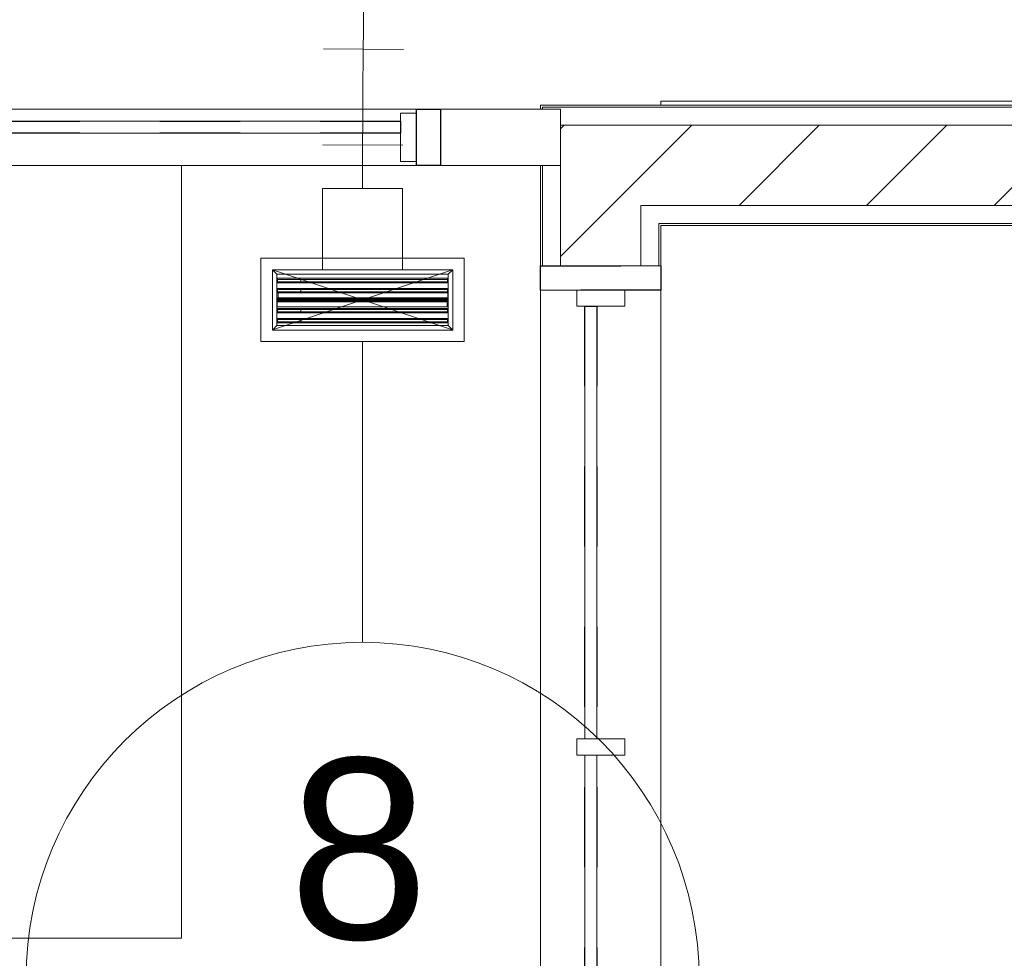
# Model space of a CAD drawing. Header units: metres. Extents: x 2.9 to 42.3, y -72.9 to -49.3.
# Tile 107 of 256: x 16.8 to 18, y -71.1 to -69.9. Entities that reach past the tile are written whole.
import ezdxf

# ---------------------------------------------------------------- set-up
doc = ezdxf.new("R2010")
doc.units = ezdxf.units.M
for name, pattern in [('Oculto 1_5', [0.0022, 0.0015, -0.0007]), ('Traço', [0.006, 0.003, -0.003]), ('Traço_2_', [0.006, 0.003, -0.003])]:
    doc.linetypes.add(name, pattern=pattern)
for name, color, linetype, lineweight in [('A-DETL', 7, 'Oculto 1_5', 18), ('A-FLOR', 7, 'Continuous', 18), ('A-GLAZ', 7, 'Continuous', 18), ('A-WALL', 7, 'Continuous', 18), ('A-WALL-PATT', 7, 'Continuous', 18), ('FLEXIVEIS', 7, 'Continuous', 18), ('G-IMPT', 7, 'Continuous', 18), ('I-WALL', 7, 'Continuous', 18), ('M-HVAC-DUCT', 7, 'Continuous', 18), ('M-HVAC-DUCT-CNTR', 7, 'Continuous', 18)]:
    doc.layers.add(name, color=color, linetype=linetype, lineweight=lineweight)
doc.layers.add('A-GLAZ-HDLN', color=7, linetype='Traço', lineweight=25, true_color=0x00007f)
doc.layers.add('M-HVAC-CDFF-IDEN', color=1, linetype='Continuous', lineweight=9, true_color=0xff0000)
doc.styles.add('Arial_2', font='arial.ttf', dxfattribs={"height": 0.225})
pattern_1 = [(50, (21.555, -62.929), (0.546555, -0.047815), [0.05715, -0.62865]), (355, (21.555, -62.929), (-0.105728, 0.573166), [0.04572, -0.50292]), (100.451, (21.601, -62.933), (0.440828, 0.52535), [0.04857, -0.53427]), (46.184, (21.555, -62.776), (0.813237, -0.12613), [0.08573, -0.94298]), (96.636, (21.623, -62.787), (0.71221, 0.74229), [0.07286, -0.80141]), (351.184, (21.555, -62.776), (0.71222, 0.742274), [0.06858, -0.75438]), (21, (21.631, -62.814), (0.454846, -0.306795), [0.05715, -0.62865]), (326, (21.631, -62.814), (0.185405, 0.55256), [0.04572, -0.50292]), (71.451, (21.669, -62.84), (0.64025, 0.245763), [0.04857, -0.53427]), (37.5, (21.555, -62.929), (0.009261, 0.253667), [0.02515, -0.47168, 0.02515, -0.48539, -0.50482]), (37.5, (21.555, -62.929), (0.009261, 0.253667), [-1.007, 0.02515, -0.47968]), (7.5, (21.555, -62.929), (0.200456, 0.300546), [0.02515, -0.26594, 0.02515, -0.46025, -0.1924]), (7.5, (21.555, -62.929), (0.200456, 0.300546), [-0.77648, 0.02515, -0.16726]), (327.5, (21.385, -62.929), (0.406768, -0.017188), [0.02515, -0.16535, 0.02515, -0.56921, -0.78867]), (327.5, (21.385, -62.929), (0.406768, -0.017188), [-0.78486, 0.02515, -0.76352]), (317.5, (21.309, -62.929), (0.444383, 0.07628), [0.02515, -0.2225, 0.02515, -0.36957, -0.56007]), (317.5, (21.309, -62.929), (0.444383, 0.07628), [-0.64237, 0.02515, -0.53492])]
pattern_2 = [(45, (21.555, -62.929), (-0.0795495, 0.0795495), [])]

# ---------------------------------------------------------------- blocks, each defined once
blk = doc.blocks.new('JANELA1 - Paineis _2x1_ 1_20 x _1 2-7881231-2PAV')
at = {"layer": 'A-GLAZ', "color": 253, "true_color": 0xaaaaaa}
for p, q in [((-0.57, 0.075), (-0.6, 0.075)), ((-0.6, 0.075), (-0.6, -0.075)), ((-0.57, 0.03), (-0.57, 0.075)), ((-0.57, 0.075), (0.57, 0.075)), ((0.6, 0.075), (0.57, 0.075)), ((0.57, 0.075), (0.57, 0.03)), ((0.6, -0.075), (0.6, 0.075)), ((-0.55, 0.03), (-0.57, 0.03)), ((-0.57, 0.03), (-0.57, -0.03)), ((-0.55, -0.03), (-0.55, 0.03)), ((0.01, 0.03), (-0.01, 0.03)), ((-0.01, 0.03), (-0.01, -0.03)), ((0.01, -0.03), (0.01, 0.03)), ((0.57, 0.03), (0.55, 0.03)), ((0.55, 0.03), (0.55, -0.03)), ((0.57, -0.03), (0.57, 0.03)), ((-0.01, -0.005), (-0.55, -0.005)), ((0.55, -0.005), (0.01, -0.005)), ((-0.55, -0.02), (-0.01, -0.02)), ((0.01, -0.02), (0.55, -0.02)), ((-0.57, -0.03), (-0.55, -0.03)), ((-0.57, -0.075), (-0.57, -0.03)), ((-0.01, -0.03), (0.01, -0.03)), ((0.55, -0.03), (0.57, -0.03)), ((0.57, -0.03), (0.57, -0.075)), ((-0.6, -0.075), (-0.57, -0.075)), ((0.57, -0.075), (-0.57, -0.075)), ((0.57, -0.075), (0.6, -0.075))]:
    blk.add_line(p, q, dxfattribs=at)
at = {"layer": 'A-GLAZ-HDLN', "color": 9, "linetype": 'Traço_2_', "true_color": 0xaaaad4}
for p, q in [((-0.6, -0.075), (-0.6, 0.075)), ((-0.6, 0.075), (-0.57, 0.075)), ((-0.57, 0.075), (-0.57, -0.075)), ((0.57, -0.075), (0.57, 0.075)), ((0.57, 0.075), (0.6, 0.075)), ((0.6, 0.075), (0.6, -0.075)), ((-0.55, -0.02), (-0.55, -0.005)), ((-0.55, -0.005), (0.55, -0.005)), ((0.55, -0.005), (0.55, -0.02)), ((0.55, -0.02), (-0.55, -0.02)), ((-0.57, -0.075), (-0.6, -0.075)), ((0.6, -0.075), (0.57, -0.075))]:
    blk.add_line(p, q, dxfattribs=at)
blk = doc.blocks.new('JANELA1 - Paineis _2x1_ 2 x 1_00-7022496-2PAV')
at = {"layer": 'A-GLAZ', "color": 253, "true_color": 0xaaaaaa}
for p, q in [((-0.97, 0.035), (-1, 0.035)), ((-1, 0.035), (-1, -0.035)), ((-0.97, 0.03), (-0.97, 0.035)), ((-0.97, 0.035), (0.97, 0.035)), ((-0.95, 0.03), (-0.97, 0.03)), ((-0.97, 0.03), (-0.97, -0.03)), ((-0.95, -0.03), (-0.95, 0.03)), ((-0.01, -0.005), (-0.95, -0.005)), ((-0.95, -0.02), (-0.01, -0.02)), ((-1, -0.035), (-0.97, -0.035)), ((-0.97, -0.03), (-0.95, -0.03)), ((-0.97, -0.035), (-0.97, -0.03)), ((0.97, -0.035), (-0.97, -0.035))]:
    blk.add_line(p, q, dxfattribs=at)
at = {"layer": 'A-GLAZ-HDLN', "color": 9, "linetype": 'Traço_2_', "true_color": 0xaaaad4}
for p, q in [((-1, -0.035), (-1, 0.035)), ((-1, 0.035), (-0.97, 0.035)), ((-0.97, 0.035), (-0.97, -0.035)), ((-0.95, -0.02), (-0.95, -0.005)), ((-0.95, -0.005), (0.95, -0.005)), ((0.95, -0.02), (-0.95, -0.02)), ((-0.97, -0.035), (-1, -0.035))]:
    blk.add_line(p, q, dxfattribs=at)
blk = doc.blocks.new('4 GRE - ESCOLA DE CINEMA E AUDIOVISUAL CINE REX R07_rvt-1-2PAV')
at = {"layer": 'A-WALL-PATT', "true_color": 0xd4d4d4}
h = blk.add_hatch(dxfattribs=at)
h.set_pattern_fill('FP_1', color=254, style=0, pattern_type=2)
h.set_pattern_definition(pattern_1)
h.paths.add_polyline_path([(17.4385, -70.0189), (19.011, -70.0189), (19.011, -70.0164), (17.436, -70.0164), (17.436, -70.0189)])
h = blk.add_hatch(dxfattribs=at)
h.set_pattern_fill('FP_1', color=254, style=0, pattern_type=2)
h.set_pattern_definition(pattern_1)
h.paths.add_polyline_path([(17.436, -71.7318), (17.4385, -71.7318), (17.4385, -71.7294), (17.436, -71.7293)])
h.paths.add_polyline_path([(17.436, -71.5944), (17.4385, -71.5944), (17.4385, -71.4169), (17.436, -71.4169), (17.436, -71.5919)])
h.paths.add_polyline_path([(17.436, -70.2169), (17.4385, -70.2169), (17.4385, -70.0914), (17.436, -70.0914), (17.436, -70.1664)])
h.paths.add_polyline_path([(17.436, -70.0214), (17.4385, -70.0214), (17.4385, -70.0189), (17.436, -70.0189)])
h = blk.add_hatch(dxfattribs=at)
h.set_pattern_fill('FP_2', color=254, style=0, pattern_type=2)
h.set_pattern_definition(pattern_2)
h.paths.add_polyline_path([(17.6631, -70.1414), (19.011, -70.1414), (19.011, -70.0414), (17.461, -70.0414), (17.461, -70.1414), (17.561, -70.1414)])
h = blk.add_hatch(dxfattribs=at)
h.set_pattern_fill('FP_2', color=254, style=0, pattern_type=2)
h.set_pattern_definition(pattern_2)
h.paths.add_polyline_path([(17.461, -71.8181), (17.561, -71.8181), (17.561, -71.4169), (17.461, -71.4169), (17.461, -71.8168)])
h.paths.add_polyline_path([(17.561, -70.2169), (17.561, -70.1414), (17.461, -70.1414), (17.461, -70.2169), (17.5575, -70.2169)])
h = blk.add_hatch(dxfattribs=at)
h.set_pattern_fill('FP_1', color=254, style=0, pattern_type=2)
h.set_pattern_definition(pattern_1)
h.paths.add_polyline_path([(17.586, -71.7931), (17.586, -71.4169), (17.5835, -71.4169), (17.5835, -71.7931)])
h.paths.add_polyline_path([(17.586, -70.2169), (17.586, -70.1664), (17.5835, -70.1664), (17.5836, -70.2169)])
at = {"layer": 'A-FLOR', "color": 253, "true_color": 0xaaaaaa}
for p, q in [((17.586, -70.0164), (17.586, -70.0114)), ((17.586, -70.0114), (18.936, -70.0114)), ((16.9877, -70.0914), (16.9877, -71.0552)), ((16.9877, -71.0552), (13.7857, -71.0552))]:
    blk.add_line(p, q, dxfattribs=at)
at = {"layer": 'A-WALL', "color": 253, "true_color": 0xaaaaaa}
for p, q in [((19.011, -70.0164), (17.436, -70.0164)), ((17.436, -70.0164), (17.436, -70.0189)), ((17.436, -70.0189), (17.436, -70.0214)), ((17.4385, -70.0214), (17.436, -70.0214)), ((17.4385, -70.0214), (17.4385, -70.0189)), ((17.461, -70.0189), (17.4385, -70.0189)), ((17.461, -70.0214), (17.4385, -70.0214)), ((19.011, -70.0189), (17.461, -70.0189)), ((17.461, -70.0214), (17.461, -70.0414)), ((17.461, -70.0414), (17.461, -70.0914)), ((19.011, -70.0414), (17.461, -70.0414)), ((17.4385, -70.0914), (17.436, -70.0914)), ((17.436, -70.0914), (17.436, -70.1664)), ((17.4385, -70.1664), (17.4385, -70.0914)), ((17.461, -70.0914), (17.4385, -70.0914)), ((17.461, -70.1414), (17.461, -70.0914)), ((17.461, -70.1664), (17.461, -70.1414)), ((17.561, -70.1639), (17.561, -70.1414)), ((19.011, -70.1414), (17.561, -70.1414)), ((17.436, -70.1664), (17.436, -70.2169)), ((17.4385, -70.2169), (17.4385, -70.1664)), ((17.461, -70.2169), (17.461, -70.1664)), ((17.561, -70.1664), (17.561, -70.1639)), ((17.561, -70.2169), (17.561, -70.1664)), ((17.5835, -70.1664), (17.5835, -70.1639)), ((19.011, -70.1639), (17.5835, -70.1639)), ((17.5835, -70.2169), (17.5835, -70.1664)), ((17.586, -70.2169), (17.586, -70.1664)), ((17.586, -70.1664), (19.011, -70.1664))]:
    blk.add_line(p, q, dxfattribs=at)
at = {"layer": 'I-WALL', "color": 253, "true_color": 0xaaaaaa}
for p, q in [((17.436, -70.0214), (17.311, -70.0214)), ((17.311, -70.0914), (17.436, -70.0914))]:
    blk.add_line(p, q, dxfattribs=at)
at = {"layer": 'A-GLAZ', "color": 253, "lineweight": 18, "true_color": 0xaaaaaa}
for name, p, rotation in [('JANELA1 - Paineis _2x1_ 2 x 1_00-7022496-2PAV', (16.311, -70.0564), 180), ('JANELA1 - Paineis _2x1_ 1_20 x _1 2-7881231-2PAV', (17.511, -70.8169), 269.9999999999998)]:
    blk.add_blockref(name, p, dxfattribs=dict(at, rotation=rotation))
blk = doc.blocks.new('M_Tampa retangular - Padrão-945500-2PAV')
at = {"layer": 'M-HVAC-DUCT', "color": 96, "true_color": 0x008000}
for p, q in [((17.3263, -70.2218), (17.1013, -70.2218)), ((17.1013, -70.2218), (17.1013, -70.2968)), ((17.3263, -70.2968), (17.3263, -70.2218)), ((17.1013, -70.2968), (17.3263, -70.2968))]:
    blk.add_line(p, q, dxfattribs=at)
blk = doc.blocks.new('M_Encaixe de duto redondo - Padrão-945521-2PAV')
at = {"layer": 'M-HVAC-DUCT', "color": 96, "true_color": 0x008000}
for p, q in [((17.1638, -70.1202), (17.1638, -70.2218)), ((17.2138, -70.1202), (17.1638, -70.1202)), ((17.2638, -70.1202), (17.2138, -70.1202)), ((17.2638, -70.2218), (17.2638, -70.1202))]:
    blk.add_line(p, q, dxfattribs=at)
blk = doc.blocks.new('AH-0-AG 225x75 - TROX_AH-0-AG_225x75_dxf_QMODEL_916299a9_f66b_46ba_af9d_4a70e7dbf2f8-898152-2PAV')
at = {"layer": 'A-DETL', "color": 1, "linetype": 'Continuous', "true_color": 0xff0000}
for p, q in [((-0.127, -0.052), (-0.127, 0.052)), ((-0.127, 0.052), (0.127, 0.052)), ((0.127, -0.052), (0.127, 0.052)), ((-0.1125, 0.0375), (-0.107, 0.032)), ((-0.1125, -0.0375), (-0.1125, 0.0375)), ((-0.1125, 0.0375), (-0.107, 0.032)), ((0.1125, 0.0375), (0.107, 0.032)), ((0.1125, 0.0375), (0.107, 0.032)), ((0.1125, -0.0375), (0.1125, 0.0375)), ((-0.107, -0.032), (-0.107, 0.032)), ((-0.107, -0.032), (-0.107, 0.032)), ((-0.107, 0.032), (0.107, 0.032)), ((-0.106, 0.027), (-0.106, 0.0257)), ((0.106, 0.027), (-0.106, 0.027)), ((-0.106, 0.0257), (-0.106, 0.0227)), ((-0.106, 0.0257), (0.106, 0.0257)), ((-0.077, 0.0257), (-0.077, 0.0227)), ((0.106, 0.027), (0.106, 0.0257)), ((0.106, 0.0257), (0.106, 0.0227)), ((0.107, -0.032), (0.107, 0.032)), ((0.107, -0.032), (0.107, 0.032)), ((-0.106, 0.0215), (-0.106, 0.0227)), ((-0.106, 0.0227), (0.106, 0.0227)), ((-0.106, 0.0215), (0.106, 0.0215)), ((-0.106, 0.0145), (-0.106, 0.0132)), ((0.106, 0.0145), (-0.106, 0.0145)), ((-0.106, 0.0132), (-0.106, 0.0103)), ((-0.106, 0.0132), (0.106, 0.0132)), ((-0.077, 0.0132), (-0.077, 0.0103)), ((0.106, 0.0215), (0.106, 0.0227)), ((0.106, 0.0145), (0.106, 0.0132)), ((0.106, 0.0132), (0.106, 0.0103)), ((-0.1065, 0.0025), (-0.1065, 0.0025)), ((-0.1065, 0.0025), (-0.1065, 0.0023)), ((0.1065, 0.0025), (-0.1065, 0.0025)), ((0.1065, 0.0025), (-0.1065, 0.0025)), ((-0.1065, 0.0023), (-0.1065, 0.0021)), ((0.1065, 0.0023), (-0.1065, 0.0023)), ((-0.1065, 0.0021), (-0.1065, 0.0018)), ((0.1065, 0.0021), (-0.1065, 0.0021)), ((-0.1065, 0.0018), (-0.1065, 0.0014)), ((0.1065, 0.0018), (-0.1065, 0.0018)), ((-0.1065, 0.0014), (-0.1065, 0.001)), ((0.1065, 0.0014), (-0.1065, 0.0014)), ((-0.1065, 0.001), (-0.1065, 0.0005)), ((0.1065, 0.001), (-0.1065, 0.001)), ((-0.1065, 0.0005), (-0.1065, 0)), ((0.1065, 0.0005), (-0.1065, 0.0005)), ((-0.1065, 0), (-0.1065, -0.0005)), ((0.1065, 0), (-0.1065, 0)), ((-0.106, 0.009), (-0.106, 0.0103)), ((-0.106, 0.0103), (0.106, 0.0103)), ((-0.106, 0.009), (0.106, 0.009)), ((-0.1055, 0.0087), (0.1065, 0.0087)), ((-0.1055, 0.0087), (-0.1055, 0.0023)), ((0.106, 0.009), (0.106, 0.0103)), ((0.1065, 0.0087), (0.1065, 0.0023)), ((0.1065, 0.0025), (0.1065, 0.0025)), ((0.1065, 0.0025), (0.1065, 0.0023)), ((0.1065, 0.0023), (0.1065, 0.0021)), ((0.1065, 0.0021), (0.1065, 0.0018)), ((0.1065, 0.0018), (0.1065, 0.0014)), ((0.1065, 0.0014), (0.1065, 0.001)), ((0.1065, 0.001), (0.1065, 0.0005)), ((0.1065, 0.0005), (0.1065, 0)), ((0.1065, 0), (0.1065, -0.0005)), ((-0.1065, -0.0005), (-0.1065, -0.001)), ((0.1065, -0.0005), (-0.1065, -0.0005)), ((-0.1065, -0.001), (-0.1065, -0.0014)), ((0.1065, -0.001), (-0.1065, -0.001)), ((-0.1065, -0.0014), (-0.1065, -0.0018)), ((0.1065, -0.0014), (-0.1065, -0.0014)), ((-0.1065, -0.0018), (-0.1065, -0.0021)), ((0.1065, -0.0018), (-0.1065, -0.0018)), ((-0.1065, -0.002), (0.1055, -0.002)), ((-0.1065, -0.002), (-0.1065, -0.0087)), ((0.1065, -0.0025), (-0.1065, -0.0025)), ((-0.1065, -0.0087), (0.1055, -0.0087)), ((-0.106, -0.0105), (-0.106, -0.0118)), ((0.106, -0.0105), (-0.106, -0.0105)), ((-0.106, -0.0118), (-0.106, -0.0148)), ((-0.106, -0.0118), (0.106, -0.0118)), ((-0.077, -0.0118), (-0.077, -0.0148)), ((0.1055, -0.002), (0.1055, -0.0087)), ((0.1065, -0.0021), (0.1055, -0.0021)), ((0.1065, -0.0023), (0.1055, -0.0023)), ((0.1065, -0.0025), (0.1055, -0.0025)), ((0.106, -0.0035), (0.106, -0.0023)), ((0.106, -0.0105), (0.106, -0.0118)), ((0.106, -0.0118), (0.106, -0.0148)), ((0.1065, -0.0005), (0.1065, -0.001)), ((0.1065, -0.001), (0.1065, -0.0014)), ((0.1065, -0.0014), (0.1065, -0.0018)), ((0.1065, -0.0018), (0.1065, -0.0021)), ((0.1065, -0.0021), (0.1065, -0.0023)), ((0.1065, -0.0023), (0.1065, -0.0025)), ((0.1065, -0.0025), (0.1065, -0.0025)), ((-0.106, -0.016), (-0.106, -0.0148)), ((-0.106, -0.0148), (0.106, -0.0148)), ((-0.106, -0.016), (0.106, -0.016)), ((-0.106, -0.023), (-0.106, -0.0243)), ((0.106, -0.023), (-0.106, -0.023)), ((-0.106, -0.0243), (-0.106, -0.0272)), ((-0.106, -0.0243), (0.106, -0.0243)), ((-0.077, -0.0243), (-0.077, -0.0272)), ((0.106, -0.016), (0.106, -0.0148)), ((0.106, -0.023), (0.106, -0.0243)), ((0.106, -0.0243), (0.106, -0.0272)), ((-0.107, -0.032), (-0.1125, -0.0375)), ((-0.107, -0.032), (-0.1125, -0.0375)), ((-0.107, -0.032), (0.107, -0.032)), ((-0.106, -0.0285), (-0.106, -0.0272)), ((-0.106, -0.0272), (0.106, -0.0272)), ((-0.106, -0.0285), (0.106, -0.0285)), ((0.106, -0.0285), (0.106, -0.0272)), ((0.107, -0.032), (0.1125, -0.0375)), ((0.107, -0.032), (0.1125, -0.0375)), ((-0.055, -0.0376), (0.0449, -0.0376)), ((0.0449, -0.0376), (-0.055, -0.0376)), ((-0.049, -0.0377), (-0.0512, -0.0377)), ((-0.049, -0.0377), (-0.0512, -0.0377)), ((-0.0512, -0.0377), (-0.0495, -0.0377)), ((-0.0512, -0.0377), (-0.0495, -0.0377)), ((-0.0476, -0.0377), (-0.0495, -0.0377)), ((-0.0476, -0.0377), (-0.0495, -0.0377)), ((-0.0474, -0.0377), (-0.0476, -0.0377)), ((-0.0474, -0.0377), (-0.0476, -0.0377)), ((-0.0474, -0.0377), (-0.0462, -0.0377)), ((-0.0462, -0.0377), (-0.0474, -0.0377)), ((-0.0445, -0.0377), (-0.0433, -0.0377)), ((-0.0433, -0.0377), (-0.0445, -0.0377)), ((-0.0418, -0.0377), (-0.0407, -0.0377)), ((-0.0407, -0.0377), (-0.0418, -0.0377)), ((-0.0407, -0.0377), (-0.0377, -0.0377)), ((-0.0407, -0.0377), (-0.0377, -0.0377)), ((-0.0377, -0.0377), (-0.0365, -0.0377)), ((-0.0365, -0.0377), (-0.0377, -0.0377)), ((-0.0349, -0.0377), (-0.0337, -0.0377)), ((-0.0337, -0.0377), (-0.0349, -0.0377)), ((-0.0337, -0.0377), (-0.031, -0.0377)), ((-0.0337, -0.0377), (-0.0337, -0.0377)), ((-0.031, -0.0377), (-0.0337, -0.0377)), ((-0.0337, -0.0377), (-0.0337, -0.0377)), ((-0.031, -0.0377), (-0.031, -0.0377)), ((-0.031, -0.0377), (-0.031, -0.0377)), ((-0.0299, -0.0377), (-0.031, -0.0377)), ((-0.031, -0.0377), (-0.0299, -0.0377)), ((-0.0283, -0.0377), (-0.0277, -0.0377)), ((-0.0283, -0.0377), (-0.0283, -0.0377)), ((-0.0277, -0.0377), (-0.0283, -0.0377)), ((-0.0283, -0.0377), (-0.0283, -0.0377)), ((-0.0283, -0.0377), (-0.028, -0.0377)), ((-0.0283, -0.0377), (-0.028, -0.0377)), ((-0.0276, -0.0377), (-0.028, -0.0377)), ((-0.0276, -0.0377), (-0.028, -0.0377)), ((-0.0277, -0.0377), (-0.0271, -0.0377)), ((-0.0271, -0.0377), (-0.0277, -0.0377)), ((-0.0276, -0.0377), (-0.0272, -0.0377)), ((-0.0272, -0.0377), (-0.0276, -0.0377)), ((-0.0272, -0.0377), (-0.0269, -0.0377)), ((-0.0269, -0.0377), (-0.0272, -0.0377)), ((-0.0271, -0.0377), (-0.0265, -0.0377)), ((-0.0265, -0.0377), (-0.0271, -0.0377)), ((-0.0269, -0.0377), (-0.0265, -0.0377)), ((-0.0265, -0.0377), (-0.0269, -0.0377)), ((-0.0265, -0.0377), (-0.0262, -0.0377)), ((-0.0265, -0.0377), (-0.0259, -0.0377)), ((-0.0259, -0.0377), (-0.0265, -0.0377)), ((-0.0262, -0.0377), (-0.0265, -0.0377)), ((-0.0262, -0.0377), (-0.0258, -0.0377)), ((-0.0258, -0.0377), (-0.0262, -0.0377)), ((-0.0259, -0.0377), (-0.0253, -0.0377)), ((-0.0253, -0.0377), (-0.0259, -0.0377)), ((-0.0258, -0.0377), (-0.0255, -0.0377)), ((-0.0255, -0.0377), (-0.0258, -0.0377)), ((-0.0255, -0.0377), (-0.0253, -0.0377)), ((-0.0253, -0.0377), (-0.0255, -0.0377)), ((-0.0253, -0.0377), (-0.0247, -0.0377)), ((-0.0253, -0.0377), (-0.025, -0.0377)), ((-0.025, -0.0377), (-0.0253, -0.0377)), ((-0.0247, -0.0377), (-0.0253, -0.0377)), ((-0.025, -0.0377), (-0.0249, -0.0377)), ((-0.0249, -0.0377), (-0.025, -0.0377)), ((-0.0249, -0.0377), (-0.0248, -0.0377)), ((-0.0248, -0.0377), (-0.0249, -0.0377)), ((-0.0248, -0.0377), (-0.0247, -0.0377)), ((-0.0247, -0.0377), (-0.0248, -0.0377)), ((-0.0247, -0.0377), (-0.0243, -0.0377)), ((-0.0243, -0.0377), (-0.0247, -0.0377)), ((-0.0243, -0.0377), (-0.0239, -0.0377)), ((-0.0239, -0.0377), (-0.0243, -0.0377)), ((-0.0239, -0.0377), (-0.0236, -0.0377)), ((-0.0236, -0.0377), (-0.0239, -0.0377)), ((-0.0236, -0.0377), (-0.0234, -0.0377)), ((-0.0234, -0.0377), (-0.0236, -0.0377)), ((-0.0234, -0.0377), (-0.0234, -0.0377)), ((-0.0234, -0.0377), (-0.0234, -0.0377)), ((-0.0191, -0.0377), (-0.0218, -0.0377)), ((-0.0191, -0.0377), (-0.0218, -0.0377)), ((-0.0191, -0.0377), (-0.0218, -0.0377)), ((-0.0191, -0.0377), (-0.0218, -0.0377)), ((-0.0191, -0.0377), (-0.0218, -0.0377)), ((-0.0191, -0.0377), (-0.0218, -0.0377)), ((-0.0191, -0.0377), (-0.018, -0.0377)), ((-0.018, -0.0377), (-0.0191, -0.0377)), ((-0.0165, -0.0377), (-0.0145, -0.0377)), ((-0.0145, -0.0377), (-0.0165, -0.0377)), ((-0.0145, -0.0377), (-0.0133, -0.0377)), ((-0.0145, -0.0377), (-0.0145, -0.0377)), ((-0.0133, -0.0377), (-0.0145, -0.0377)), ((-0.0133, -0.0377), (-0.0113, -0.0377)), ((-0.0133, -0.0377), (-0.0113, -0.0377)), ((-0.0133, -0.0377), (-0.0133, -0.0377)), ((-0.0117, -0.0377), (-0.0118, -0.0377)), ((-0.0118, -0.0377), (-0.0117, -0.0377)), ((-0.0115, -0.0377), (-0.0117, -0.0377)), ((-0.0117, -0.0377), (-0.0115, -0.0377)), ((-0.0112, -0.0377), (-0.0115, -0.0377)), ((-0.0115, -0.0377), (-0.0112, -0.0377)), ((-0.0107, -0.0377), (-0.0112, -0.0377)), ((-0.0112, -0.0377), (-0.0107, -0.0377)), ((-0.011, -0.0377), (-0.0111, -0.0377)), ((-0.0111, -0.0377), (-0.011, -0.0377)), ((-0.0108, -0.0377), (-0.011, -0.0377)), ((-0.011, -0.0377), (-0.0108, -0.0377)), ((-0.0106, -0.0377), (-0.0108, -0.0377)), ((-0.0108, -0.0377), (-0.0106, -0.0377)), ((-0.0101, -0.0377), (-0.0107, -0.0377)), ((-0.0107, -0.0377), (-0.0101, -0.0377)), ((-0.0101, -0.0377), (-0.0106, -0.0377)), ((-0.0106, -0.0377), (-0.0102, -0.0377)), ((-0.0102, -0.0377), (-0.0097, -0.0377)), ((-0.0092, -0.0377), (-0.0101, -0.0377)), ((-0.0087, -0.0377), (-0.0101, -0.0377)), ((-0.0101, -0.0377), (-0.0097, -0.0377)), ((-0.0095, -0.0377), (-0.0101, -0.0377)), ((-0.0101, -0.0377), (-0.0095, -0.0377)), ((-0.0098, -0.0377), (-0.0099, -0.0377)), ((-0.0099, -0.0377), (-0.0099, -0.0377)), ((-0.0099, -0.0377), (-0.0098, -0.0377)), ((-0.0097, -0.0377), (-0.0098, -0.0377)), ((-0.0098, -0.0377), (-0.0097, -0.0377)), ((-0.0096, -0.0377), (-0.0097, -0.0377)), ((-0.0097, -0.0377), (-0.0096, -0.0377)), ((-0.0092, -0.0377), (-0.0097, -0.0377)), ((-0.0097, -0.0377), (-0.0092, -0.0377)), ((-0.0094, -0.0377), (-0.0096, -0.0377)), ((-0.0096, -0.0377), (-0.0094, -0.0377)), ((-0.0088, -0.0377), (-0.0095, -0.0377)), ((-0.0095, -0.0377), (-0.0088, -0.0377)), ((-0.0092, -0.0377), (-0.0094, -0.0377)), ((-0.0094, -0.0377), (-0.0091, -0.0377)), ((-0.0086, -0.0377), (-0.0092, -0.0377)), ((-0.0092, -0.0377), (-0.0086, -0.0377)), ((-0.0091, -0.0377), (-0.0089, -0.0377)), ((-0.0088, -0.0377), (-0.0089, -0.0377)), ((-0.0089, -0.0377), (-0.0089, -0.0377)), ((-0.0089, -0.0377), (-0.0088, -0.0377)), ((-0.0089, -0.0377), (-0.0086, -0.0377)), ((-0.0086, -0.0377), (-0.0088, -0.0377)), ((-0.0088, -0.0377), (-0.0087, -0.0377)), ((-0.008, -0.0377), (-0.0088, -0.0377)), ((-0.008, -0.0377), (-0.0088, -0.0377)), ((-0.0087, -0.0377), (-0.0085, -0.0377)), ((-0.0075, -0.0377), (-0.0087, -0.0377)), ((-0.0086, -0.0377), (-0.0083, -0.0377)), ((-0.0086, -0.0377), (-0.0083, -0.0377)), ((-0.0086, -0.0377), (-0.0075, -0.0377)), ((-0.008, -0.0377), (-0.0086, -0.0377)), ((-0.008, -0.0377), (-0.0086, -0.0377)), ((-0.0085, -0.0377), (-0.0083, -0.0377)), ((-0.0085, -0.0377), (-0.0075, -0.0377)), ((-0.0075, -0.0377), (-0.0083, -0.0377)), ((-0.008, -0.0377), (-0.0074, -0.0377)), ((-0.0073, -0.0377), (-0.008, -0.0377)), ((-0.0074, -0.0377), (-0.008, -0.0377)), ((-0.0073, -0.0377), (-0.008, -0.0377)), ((-0.0075, -0.0377), (-0.0065, -0.0377)), ((-0.0075, -0.0377), (-0.0075, -0.0377)), ((-0.0065, -0.0377), (-0.0075, -0.0377)), ((-0.0074, -0.0377), (-0.0069, -0.0377)), ((-0.0069, -0.0377), (-0.0074, -0.0377)), ((-0.0073, -0.0377), (-0.0066, -0.0377)), ((-0.0066, -0.0377), (-0.0073, -0.0377)), ((-0.0069, -0.0377), (-0.0063, -0.0377)), ((-0.0063, -0.0377), (-0.0069, -0.0377)), ((-0.0066, -0.0377), (-0.0059, -0.0377)), ((-0.0059, -0.0377), (-0.0066, -0.0377)), ((-0.0063, -0.0377), (-0.0059, -0.0377)), ((-0.0059, -0.0377), (-0.0063, -0.0377)), ((-0.0059, -0.0377), (-0.0054, -0.0377)), ((-0.0059, -0.0377), (-0.0055, -0.0377)), ((-0.0055, -0.0377), (-0.0059, -0.0377)), ((-0.0054, -0.0377), (-0.0059, -0.0377)), ((-0.0055, -0.0377), (-0.0052, -0.0377)), ((-0.0052, -0.0377), (-0.0055, -0.0377)), ((-0.0054, -0.0377), (-0.0049, -0.0377)), ((-0.0049, -0.0377), (-0.0054, -0.0377)), ((-0.0052, -0.0377), (-0.005, -0.0377)), ((-0.005, -0.0377), (-0.0052, -0.0377)), ((-0.005, -0.0377), (-0.005, -0.0377)), ((-0.005, -0.0377), (-0.005, -0.0377)), ((-0.0049, -0.0377), (-0.0045, -0.0377)), ((-0.0045, -0.0377), (-0.0049, -0.0377)), ((-0.0045, -0.0377), (-0.0011, -0.0377)), ((-0.0011, -0.0377), (-0.0045, -0.0377)), ((-0.0045, -0.0377), (-0.0043, -0.0377)), ((-0.0043, -0.0377), (-0.0045, -0.0377)), ((-0.0011, -0.0377), (-0.0043, -0.0377)), ((0.0039, -0.0377), (-0.0043, -0.0377)), ((-0.0043, -0.0377), (-0.0042, -0.0377)), ((-0.0042, -0.0377), (-0.0043, -0.0377)), ((-0.0037, -0.0377), (-0.0003, -0.0377)), ((-0.0003, -0.0377), (-0.0037, -0.0377)), ((-0.0029, -0.0377), (0.0005, -0.0377)), ((0.0005, -0.0377), (-0.0029, -0.0377)), ((0.0013, -0.0377), (-0.0022, -0.0377)), ((-0.0022, -0.0377), (0.0008, -0.0377)), ((0.0004, -0.0377), (-0.0015, -0.0377)), ((-0.0015, -0.0377), (-0.0001, -0.0377)), ((-0.0011, -0.0377), (0.0072, -0.0377)), ((0.0004, -0.0377), (-0.0001, -0.0377)), ((0.0013, -0.0377), (0.0008, -0.0377)), ((0.0015, -0.0377), (0.0049, -0.0377)), ((0.0049, -0.0377), (0.0015, -0.0377)), ((0.0019, -0.0377), (0.0041, -0.0377)), ((0.0019, -0.0377), (0.0024, -0.0377)), ((0.0023, -0.0377), (0.0057, -0.0377)), ((0.0057, -0.0377), (0.0023, -0.0377)), ((0.0041, -0.0377), (0.0024, -0.0377)), ((0.0031, -0.0377), (0.0065, -0.0377)), ((0.0065, -0.0377), (0.0031, -0.0377)), ((0.0072, -0.0377), (0.0039, -0.0377)), ((0.0075, -0.0377), (0.0074, -0.0377)), ((0.0074, -0.0377), (0.0075, -0.0377)), ((0.0079, -0.0377), (0.0075, -0.0377)), ((0.0075, -0.0377), (0.0079, -0.0377)), ((0.0085, -0.0377), (0.0079, -0.0377)), ((0.0079, -0.0377), (0.0085, -0.0377)), ((0.0093, -0.0377), (0.0085, -0.0377)), ((0.0085, -0.0377), (0.0093, -0.0377)), ((0.0103, -0.0377), (0.0093, -0.0377)), ((0.0093, -0.0377), (0.0103, -0.0377)), ((0.0115, -0.0377), (0.0103, -0.0377)), ((0.0103, -0.0377), (0.0115, -0.0377)), ((0.0107, -0.0377), (0.0106, -0.0377)), ((0.0106, -0.0377), (0.0107, -0.0377)), ((0.0109, -0.0377), (0.0107, -0.0377)), ((0.0107, -0.0377), (0.0109, -0.0377)), ((0.0112, -0.0377), (0.0109, -0.0377)), ((0.0109, -0.0377), (0.0112, -0.0377)), ((0.0116, -0.0377), (0.0112, -0.0377)), ((0.0112, -0.0377), (0.0116, -0.0377)), ((0.0127, -0.0377), (0.0115, -0.0377)), ((0.0115, -0.0377), (0.0127, -0.0377)), ((0.0121, -0.0377), (0.0116, -0.0377)), ((0.0116, -0.0377), (0.0121, -0.0377)), ((0.0127, -0.0377), (0.0121, -0.0377)), ((0.0121, -0.0377), (0.0127, -0.0377)), ((0.014, -0.0377), (0.0127, -0.0377)), ((0.014, -0.0377), (0.0127, -0.0377)), ((0.0133, -0.0377), (0.0127, -0.0377)), ((0.0127, -0.0377), (0.0133, -0.0377)), ((0.014, -0.0377), (0.0133, -0.0377)), ((0.014, -0.0377), (0.0133, -0.0377)), ((0.014, -0.0377), (0.0146, -0.0377)), ((0.0152, -0.0377), (0.014, -0.0377)), ((0.0146, -0.0377), (0.014, -0.0377)), ((0.0152, -0.0377), (0.014, -0.0377)), ((0.0146, -0.0377), (0.0152, -0.0377)), ((0.0152, -0.0377), (0.0146, -0.0377)), ((0.0152, -0.0377), (0.0165, -0.0377)), ((0.0152, -0.0377), (0.0158, -0.0377)), ((0.0158, -0.0377), (0.0152, -0.0377)), ((0.0165, -0.0377), (0.0152, -0.0377)), ((0.0158, -0.0377), (0.0163, -0.0377)), ((0.0163, -0.0377), (0.0158, -0.0377)), ((0.0163, -0.0377), (0.0167, -0.0377)), ((0.0167, -0.0377), (0.0163, -0.0377)), ((0.0165, -0.0377), (0.0176, -0.0377)), ((0.0176, -0.0377), (0.0165, -0.0377)), ((0.0167, -0.0377), (0.0171, -0.0377)), ((0.0171, -0.0377), (0.0167, -0.0377)), ((0.0171, -0.0377), (0.0172, -0.0377)), ((0.0172, -0.0377), (0.0171, -0.0377)), ((0.0172, -0.0377), (0.0173, -0.0377)), ((0.0173, -0.0377), (0.0172, -0.0377)), ((0.0176, -0.0377), (0.0186, -0.0377)), ((0.0186, -0.0377), (0.0176, -0.0377)), ((0.0186, -0.0377), (0.0194, -0.0377)), ((0.0194, -0.0377), (0.0186, -0.0377)), ((0.0194, -0.0377), (0.02, -0.0377)), ((0.02, -0.0377), (0.0194, -0.0377)), ((0.02, -0.0377), (0.0204, -0.0377)), ((0.0204, -0.0377), (0.02, -0.0377)), ((0.0204, -0.0377), (0.0205, -0.0377)), ((0.0205, -0.0377), (0.0204, -0.0377)), ((0.0242, -0.0377), (0.0216, -0.0377)), ((0.0256, -0.0377), (0.0216, -0.0377)), ((0.0224, -0.0377), (0.0222, -0.0377)), ((0.0222, -0.0377), (0.0223, -0.0377)), ((0.0223, -0.0377), (0.0224, -0.0377)), ((0.0227, -0.0377), (0.0224, -0.0377)), ((0.0224, -0.0377), (0.0227, -0.0377)), ((0.0231, -0.0377), (0.0227, -0.0377)), ((0.0227, -0.0377), (0.0231, -0.0377)), ((0.0236, -0.0377), (0.0231, -0.0377)), ((0.0231, -0.0377), (0.0237, -0.0377)), ((0.0242, -0.0377), (0.0236, -0.0377)), ((0.0237, -0.0377), (0.0243, -0.0377)), ((0.0243, -0.0377), (0.025, -0.0377)), ((0.0251, -0.0377), (0.025, -0.0377)), ((0.025, -0.0377), (0.025, -0.0377)), ((0.025, -0.0377), (0.025, -0.0377)), ((0.025, -0.0377), (0.025, -0.0377)), ((0.025, -0.0377), (0.0252, -0.0377)), ((0.025, -0.0377), (0.0258, -0.0377)), ((0.0253, -0.0377), (0.0251, -0.0377)), ((0.0252, -0.0377), (0.0253, -0.0377)), ((0.0255, -0.0377), (0.0253, -0.0377)), ((0.0253, -0.0377), (0.0255, -0.0377)), ((0.0257, -0.0377), (0.0255, -0.0377)), ((0.0255, -0.0377), (0.0258, -0.0377)), ((0.0288, -0.0377), (0.0256, -0.0377)), ((0.0257, -0.0377), (0.0266, -0.0377)), ((0.0258, -0.0377), (0.026, -0.0377)), ((0.0258, -0.0377), (0.0266, -0.0377)), ((0.026, -0.0377), (0.0263, -0.0377)), ((0.0263, -0.0377), (0.0266, -0.0377)), ((0.0266, -0.0377), (0.0288, -0.0377)), ((0.0266, -0.0377), (0.0288, -0.0377)), ((0.0288, -0.0377), (0.0266, -0.0377)), ((0.0288, -0.0377), (0.0316, -0.0377)), ((0.0316, -0.0377), (0.0288, -0.0377)), ((0.034, -0.0377), (0.0372, -0.0377)), ((0.0372, -0.0377), (0.034, -0.0377)), ((0.0372, -0.0377), (0.0405, -0.0377)), ((0.0405, -0.0377), (0.0372, -0.0377)), ((0.0405, -0.0377), (0.0437, -0.0377)), ((0.0405, -0.0377), (0.0437, -0.0377)), ((0.127, -0.052), (-0.127, -0.052)), ((-0.055, -0.052), (0.0449, -0.052))]:
    blk.add_line(p, q, dxfattribs=at)
at = {"layer": 'G-IMPT', "color": 1, "true_color": 0xff0000}
for p, q in [((-0.127, -0.052), (-0.127, 0.052)), ((-0.127, 0.052), (0.127, 0.052)), ((-0.127, -0.052), (-0.127, 0.052)), ((-0.127, 0.052), (0.127, 0.052)), ((0.127, -0.052), (0.127, 0.052)), ((0.127, -0.052), (0.127, 0.052)), ((0.045, -0.0376), (0.049, -0.0376)), ((0.049, -0.0376), (0.045, -0.0376)), ((-0.127, -0.052), (-0.055, -0.052)), ((-0.055, -0.052), (-0.127, -0.052)), ((0.045, -0.052), (0.127, -0.052)), ((0.127, -0.052), (0.045, -0.052))]:
    blk.add_line(p, q, dxfattribs=at)
blk = doc.blocks.new('AH-0-AG 225x75 - TROX_AH-0-AG_225x75_dxf-V160-2PAV')
blk.add_blockref('AH-0-AG 225x75 - TROX_AH-0-AG_225x75_dxf_QMODEL_916299a9_f66b_46ba_af9d_4a70e7dbf2f8-898152-2PAV', (0, 0))
blk = doc.blocks.new('AH-0-AG 225x75 - AE-V162-2PAV')
blk.add_blockref('AH-0-AG 225x75 - TROX_AH-0-AG_225x75_dxf-V160-2PAV', (0, 0))
blk = doc.blocks.new('M_Identificador de terminal de ar_BTS - Em caixas-852561-2PAV')
at = {"layer": 'M-HVAC-CDFF-IDEN'}
blk.add_line((-0.0056, 0), (0.0056, 0), dxfattribs=at)
blk.add_circle((0, 0), 0.0056, dxfattribs=at)

msp = doc.modelspace()

# ---------------------------------------------------------------- linework, layer by layer
at = {"layer": 'A-DETL', "color": 96, "linetype": 'Continuous', "true_color": 0x008000}
for p, q in [((17.3262, -70.2967), (17.1015, -70.2218)), ((17.1015, -70.2967), (17.3262, -70.2218))]:
    msp.add_line(p, q, dxfattribs=at)
at = {"layer": 'FLEXIVEIS', "color": 3, "true_color": 0x00ff00}
for p, q in [((17.265, -69.9467), (17.1651, -69.9459)), ((17.2641, -70.0662), (17.1641, -70.0656))]:
    msp.add_line(p, q, dxfattribs=at)
at = {"layer": 'M-HVAC-CDFF-IDEN'}
msp.add_line((17.2138, -70.3113), (17.2138, -70.6863), dxfattribs=at)
at = {"layer": 'M-HVAC-DUCT-CNTR', "color": 3, "true_color": 0x00ff00}
msp.add_open_spline([(17.2304, -68.8718), (17.2304, -69.2881), (17.2138, -69.704), (17.2138, -70.1202)], degree=3, dxfattribs=at)

# ---------------------------------------------------------------- block references
at = {"lineweight": 5}
msp.add_blockref('4 GRE - ESCOLA DE CINEMA E AUDIOVISUAL CINE REX R07_rvt-1-2PAV', (0, 0), dxfattribs=at)
at = {"layer": 'A-DETL', "color": 1, "linetype": 'Continuous', "true_color": 0xff0000}
msp.add_blockref('AH-0-AG 225x75 - AE-V162-2PAV', (17.2138, -70.2593), dxfattribs=at)
at = {"layer": 'M-HVAC-CDFF-IDEN', "xscale": 74.99999999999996, "yscale": 74.99999999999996, "zscale": 74.99999999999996}
msp.add_blockref('M_Identificador de terminal de ar_BTS - Em caixas-852561-2PAV', (17.2138, -71.1063), dxfattribs=at)
at = {"layer": 'M-HVAC-DUCT', "color": 96, "true_color": 0x008000}
for name in ['M_Encaixe de duto redondo - Padrão-945521-2PAV', 'M_Tampa retangular - Padrão-945500-2PAV']:
    msp.add_blockref(name, (0, 0), dxfattribs=at)

# ---------------------------------------------------------------- texts
at = {"layer": 'M-HVAC-CDFF-IDEN', "color": 7, "insert": (17.1217, -70.8312), "char_height": 0.225, "width": 0.216456, "attachment_point": 1, "style": 'Arial_2'}
msp.add_mtext('8', dxfattribs=at)

doc.saveas('drawing.dxf')
